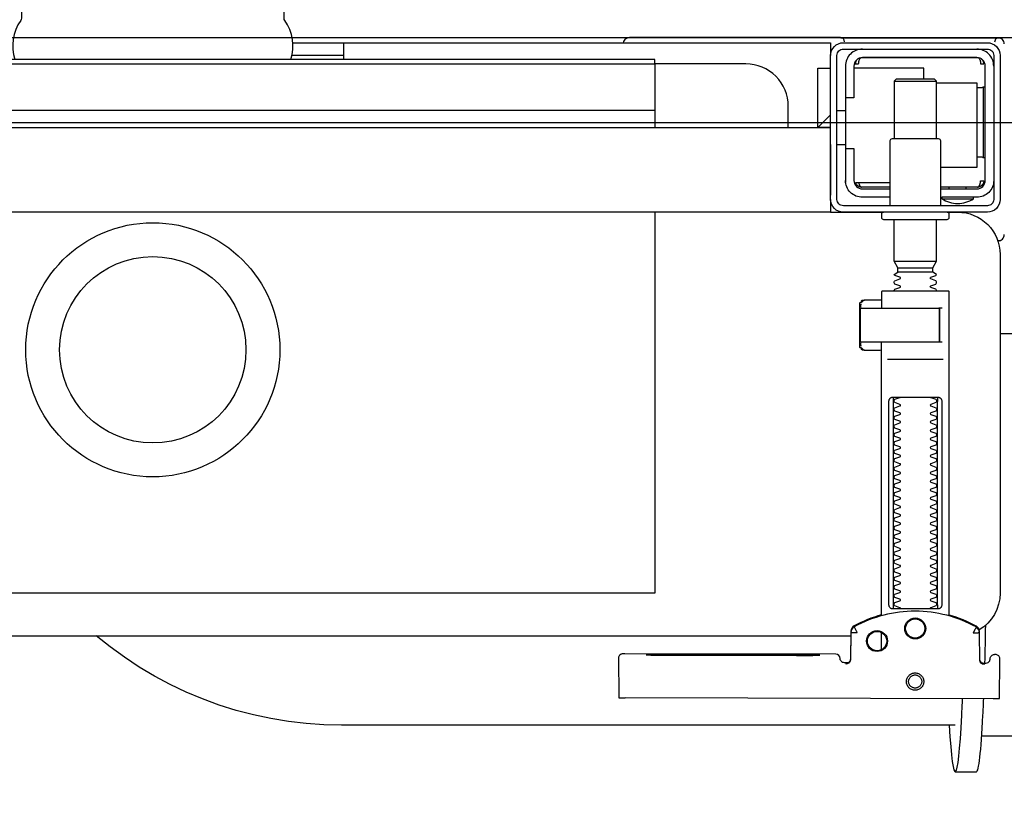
# Model space of a CAD drawing. Header units: millimetres. Extents: x 42924 to 92944, y -369470 to -179866.
# Tile 100 of 256: x 59373 to 59396, y -180940 to -180921. Entities that reach past the tile are written whole.
import ezdxf

# ---------------------------------------------------------------- set-up
doc = ezdxf.new("R2010")
doc.units = ezdxf.units.MM
doc.layers.get('0').update_dxf_attribs({"color": 8})
doc.layers.add('!! 2 ZABUDOWA GK-MDF', color=8, linetype='Continuous')
doc.layers.add('!!_@ wypos sanit nd', color=8, linetype='Continuous', plot=False)
doc.layers.add('E_SAP_ZASIĘG', color=150, linetype='Continuous', plot=False)

# ---------------------------------------------------------------- blocks, each defined once
blk = doc.blocks.new('A$Cff2eaf8b')
for points in [[(-0.18941, 0.09963), (-0.19441, 0.09963)], [(-0.19567, 0.09113), (-0.20939, 0.09113)], [(-0.18941, 0.08863), (-0.04454, 0.08863), (-0.04035, 0.08853), (-0.03617, 0.08824), (-0.032, 0.08775), (-0.02786, 0.08707), (-0.02376, 0.08619), (-0.0197, 0.08513), (-0.0157, 0.08388), (-0.01176, 0.08244), (-0.00789, 0.08082), (-0.0041, 0.07902), (-0.0004, 0.07705), (0.0032, 0.0749), (0.0067, 0.0726), (0.01009, 0.07012), (0.01337, 0.0675)], [(-0.19839, 0.08237), (-0.11148, 0.08219)], [(-0.19594, 0.07411), (-0.19609, 0.07411), (-0.19639, 0.07411), (-0.19593, 0.07402), (-0.19578, 0.07396), (-0.19564, 0.07387), (-0.19551, 0.07376), (-0.1954, 0.07363), (-0.19532, 0.07349), (-0.19526, 0.07333), (-0.19523, 0.07317)], [(-0.16479, 0.06647), (-0.16466, 0.07302), (-0.16465, 0.07318), (-0.16461, 0.07333), (-0.16454, 0.07348), (-0.16445, 0.07361), (-0.16435, 0.07373), (-0.16422, 0.07383), (-0.16409, 0.07391), (-0.16394, 0.07396), (-0.16349, 0.07404), (-0.1638, 0.07405), (-0.16395, 0.07405)], [(-0.12195, 0.07209), (-0.15195, 0.07215)], [(-0.15195, 0.07205), (-0.12195, 0.07199)], [(-0.172, 0.07079), (-0.172, 0.06674)], [(0.16493, 0.0675), (-0.16477, 0.0675)], [(-0.172, 0.06279), (-0.172, -0.00182)], [(-0.1852, 0.06018), (-0.1852, 0.01218)], [(-0.1748, 0.01218), (-0.1748, 0.06018)], [(-0.11847, -0.0325), (-0.11847, 0.0575), (0.11153, 0.0575), (0.11153, -0.0325)], [(-0.17342, 0.00218), (-0.18659, 0.00218)], [(-0.172, 0.00012), (-0.17167, 0.00018), (-0.1682, 0.00018), (-0.1681, 0.00018), (-0.16799, 0.00016), (-0.16789, 0.00007), (-0.16779, 0.00006), (-0.16762, 0.00005), (-0.16752, 0.00005), (-0.16741, 0.00003), (-0.1673, -0.00004), (-0.16725, -0.00018), (-0.16725, -0.00044), (-0.16711, -0.00046), (-0.16701, -0.0005), (-0.16693, -0.00056), (-0.16688, -0.0007), (-0.16688, -0.01094), (-0.16692, -0.01107), (-0.16701, -0.01115), (-0.16725, -0.0112), (-0.16725, -0.01147), (-0.16728, -0.01157), (-0.16735, -0.01164), (-0.16746, -0.01168), (-0.16762, -0.01169), (-0.16775, -0.0117), (-0.16789, -0.01172), (-0.16797, -0.01179), (-0.16807, -0.01182), (-0.1682, -0.01182), (-0.17167, -0.01182), (-0.172, -0.01177)], [(-0.16829, 0.00017), (-0.16772, 0.00003), (-0.16738, -0.00042)], [(-0.18633, -0.00182), (-0.17526, -0.00182), (-0.17367, -0.00182)], [(-0.16723, -0.00083), (-0.16714, -0.00136), (-0.16713, -0.00163)], [(-0.2, -0.00387), (-0.20939, -0.00387)], [(-0.18633, -0.00982), (-0.18551, -0.00982), (-0.18567, -0.00972), (-0.1857, -0.00962)], [(-0.16738, -0.01122), (-0.16772, -0.01167), (-0.16829, -0.01182)], [(-0.16713, -0.01002), (-0.16714, -0.01028), (-0.16723, -0.01081)], [(-0.1841, -0.0183), (-0.1759, -0.0183)], [(-0.1759, -0.01936), (-0.1841, -0.01936)], [(-0.175, -0.02092), (-0.185, -0.02092)], [(-0.20001, -0.0258), (-0.19988, -0.02576), (-0.19976, -0.02573), (-0.19963, -0.02571), (-0.19948, -0.02571)], [(-0.16, -0.0355), (-0.16, -0.0325), (0.16, -0.0325), (0.16, -0.0355)], [(-0.16, -0.0485), (-0.16, -0.0365)], [(-0.19478, -0.0384), (-0.186, -0.0384)], [(-0.192, -0.038), (-0.192, -0.0384)], [(-0.188, -0.038), (-0.188, -0.0384)], [(-0.16664, -0.0395), (-0.16666, -0.03934), (-0.16669, -0.03923), (-0.16672, -0.03912), (-0.16675, -0.03902), (-0.16679, -0.03892), (-0.16684, -0.03881), (-0.16689, -0.03872), (-0.16695, -0.03863), (-0.16702, -0.03855), (-0.1671, -0.03848), (-0.16718, -0.03843), (-0.16729, -0.0384), (-0.16718, -0.03841), (-0.16708, -0.03842), (-0.16696, -0.03845), (-0.16686, -0.03848), (-0.16677, -0.03851), (-0.16666, -0.03856), (-0.16657, -0.03861), (-0.16646, -0.03868), (-0.16636, -0.03876), (-0.16627, -0.03884), (-0.16618, -0.03894), (-0.1661, -0.03904), (-0.16603, -0.03915), (-0.16598, -0.03926), (-0.16593, -0.03938), (-0.16589, -0.0395), (-0.174, -0.0395)], [(-0.174, -0.0384), (-0.16722, -0.0384)], [(-0.185, -0.063), (-0.1945, -0.063), (-0.1945, -0.043), (-0.186, -0.043)], [(-0.19591, -0.04539), (-0.19602, -0.04539), (-0.19616, -0.04539), (-0.19632, -0.04539), (-0.1965, -0.04539)], [(-0.1615, -0.0485), (-0.1635, -0.0485)], [(-0.185, -0.0498), (-0.185, -0.06342), (-0.1845, -0.06392), (-0.1755, -0.06392), (-0.175, -0.06342), (-0.175, -0.0498)], [(0.16, -0.0555), (0.157, -0.0525), (0.16, -0.0525), (-0.16, -0.0525), (-0.157, -0.0525), (-0.16, -0.0555)], [(-0.157, -0.0525), (-0.157, -0.0665), (-0.16, -0.0665)], [(0.10602, -0.0525), (0.10602, -0.05658), (-0.11847, -0.05658)], [(-0.1615, -0.0565), (-0.1635, -0.0565)], [(-0.1965, -0.06201), (-0.19632, -0.06201), (-0.19616, -0.06201), (-0.19602, -0.06201), (-0.19591, -0.06201)], [(-0.175, -0.06342), (-0.185, -0.06342)], [(-0.182, -0.06392), (-0.182, -0.0665), (-0.1655, -0.0665)], [(-0.16636, -0.06865), (-0.16625, -0.06854), (-0.16619, -0.06847), (-0.16612, -0.06839), (-0.16606, -0.0683), (-0.16601, -0.0682), (-0.16596, -0.06811), (-0.16592, -0.06801), (-0.16589, -0.0679), (-0.16586, -0.0678), (-0.16584, -0.06769), (-0.16583, -0.06759), (-0.16583, -0.06749), (-0.16593, -0.0675), (-0.16607, -0.0675), (-0.1663, -0.0675), (-0.16641, -0.0675), (-0.16651, -0.0675), (-0.16661, -0.0675), (-0.16661, -0.0676), (-0.16662, -0.0677), (-0.16663, -0.0678), (-0.16664, -0.0679), (-0.16665, -0.068), (-0.16667, -0.06811), (-0.1667, -0.06821), (-0.16673, -0.06831), (-0.16676, -0.06841), (-0.1668, -0.06852), (-0.16685, -0.06862), (-0.1669, -0.06871), (-0.16697, -0.0688), (-0.16704, -0.06887), (-0.16712, -0.06893), (-0.16725, -0.069), (-0.19475, -0.069), (-0.19493, -0.0689), (-0.19501, -0.06882), (-0.19508, -0.06874), (-0.19513, -0.06865), (-0.19518, -0.06855), (-0.19522, -0.06846), (-0.19526, -0.06835), (-0.19529, -0.06825), (-0.19532, -0.06813), (-0.19534, -0.06803), (-0.19536, -0.06793), (-0.19537, -0.06783), (-0.19538, -0.06772), (-0.19539, -0.0676), (-0.19539, -0.0675), (-0.19617, -0.06751), (-0.19616, -0.06762), (-0.19615, -0.06772), (-0.19613, -0.06783), (-0.19611, -0.06793), (-0.19607, -0.06803), (-0.19603, -0.06813), (-0.19598, -0.06823), (-0.19593, -0.06832), (-0.19586, -0.06841), (-0.19579, -0.06849), (-0.19572, -0.06857), (-0.19563, -0.06865)], [(-0.03305, -0.0725), (-0.16, -0.0725), (-0.16, -0.0695)], [(-0.045, -0.0725), (-0.045, -0.0685)], [(-0.045, -0.0695), (-0.03283, -0.0695)]]:
    blk.add_lwpolyline(points)
for points in [[(-0.19989, 0.08236), (-0.19995, 0.07336, 0.009369), (-0.19994, 0.07293), (-0.19992, 0.07276), (-0.19986, 0.07259), (-0.19979, 0.07243), (-0.19968, 0.07229), (-0.19955, 0.07217), (-0.19941, 0.07208), (-0.19924, 0.07201), (-0.19908, 0.07197), (-0.19895, 0.07196), (-0.1988, 0.07196)], [(-0.16413, 0.07389), (-0.16324, 0.07389), (-0.16303, 0.07386), (-0.16283, 0.0738), (-0.16264, 0.07369), (-0.16249, 0.07354), (-0.16237, 0.07337), (-0.16228, 0.07317), (-0.16225, 0.07297, 0.002299), (-0.16224, 0.07285, 0.40455), (-0.16124, 0.07188), (-0.11145, 0.07178), (-0.11127, 0.07178), (-0.11111, 0.07178), (-0.111, 0.07178), (-0.11083, 0.07179), (-0.11065, 0.07183), (-0.11049, 0.0719), (-0.11033, 0.072), (-0.1102, 0.07212), (-0.11009, 0.07227), (-0.11001, 0.07243), (-0.10996, 0.07261), (-0.10995, 0.07279), (-0.10997, 0.08178), (-0.10998, 0.08217)], [(-0.19576, 0.07395), (-0.19665, 0.07395, 0.282591), (-0.19754, 0.0734), (-0.19758, 0.07331), (-0.19761, 0.0732), (-0.19763, 0.07311), (-0.19764, 0.07296, -0.415352), (-0.19865, 0.07196)], [(-0.19623, 0.07426), (-0.19588, 0.0742), (-0.19555, 0.07399), (-0.19533, 0.07367), (-0.19523, 0.07332), (-0.19513, 0.06676), (-0.19513, 0.0667, 0.265347), (-0.19435, 0.06544, 0.125711), (-0.17997, 0.06173, 0.125711), (-0.16558, 0.06538, 0.26954), (-0.1648, 0.06667), (-0.16467, 0.07322), (-0.16464, 0.07344), (-0.16456, 0.07365), (-0.16444, 0.07383), (-0.16428, 0.07399), (-0.1641, 0.0741), (-0.16389, 0.07417), (-0.16368, 0.0742)], [(-0.15993, -0.0325), (-0.17249, -0.0325, 0.405519), (-0.172, -0.032), (-0.172, -0.0313, 0.414214), (-0.1725, -0.0308), (-0.1875, -0.0308, 0.414214), (-0.188, -0.0313), (-0.188, -0.032, 0.405519), (-0.18751, -0.0325), (-0.19, -0.0325, -0.414214), (-0.2, -0.0225), (-0.2, 0.0575, -0.266001), (-0.19506, 0.06612)], [(-0.19513, 0.06651), (-0.19511, 0.06632), (-0.19509, 0.06622), (-0.19506, 0.06612), (-0.19503, 0.06602), (-0.19498, 0.06592), (-0.19493, 0.06582), (-0.19488, 0.06573), (-0.19482, 0.06564), (-0.19475, 0.06556), (-0.19468, 0.06548), (-0.1946, 0.06541), (-0.19452, 0.06535), (-0.19443, 0.06529), (-0.19434, 0.06524), (-0.19358, 0.06483), (-0.19281, 0.06445), (-0.19203, 0.0641), (-0.19125, 0.06376), (-0.19045, 0.06345), (-0.18964, 0.06316), (-0.18882, 0.06289), (-0.188, 0.06265), (-0.188, -0.01362, 0.414214), (-0.1878, -0.01382), (-0.17545, -0.01382), (-0.1722, -0.01382, 0.414214), (-0.172, -0.01362), (-0.172, -0.00982)], [(-0.172, 0.0626), (-0.17117, 0.06284), (-0.17034, 0.0631), (-0.16952, 0.06339), (-0.16872, 0.0637), (-0.16792, 0.06404), (-0.16713, 0.06439), (-0.16635, 0.06477), (-0.16558, 0.06518), (-0.16557, 0.06518, 0.269546), (-0.16479, 0.06647)], [(-0.18353, 0.01118, 0.182836), (-0.18364, 0.01127), (-0.18485, 0.01168, 0.050055), (-0.185, 0.01194), (-0.185, 0.01222, 0.050055), (-0.18485, 0.01248), (-0.18364, 0.01289, 0.719897), (-0.18364, 0.01327), (-0.18485, 0.01368, 0.050055), (-0.185, 0.01394), (-0.185, 0.01422, 0.050055), (-0.18485, 0.01448), (-0.18364, 0.01489, 0.719897), (-0.18364, 0.01527), (-0.18485, 0.01568, 0.050055), (-0.185, 0.01594), (-0.185, 0.01622, 0.050055), (-0.18485, 0.01648), (-0.18364, 0.01689, 0.719897), (-0.18364, 0.01727), (-0.18485, 0.01768, 0.050055), (-0.185, 0.01794), (-0.185, 0.01822, 0.050055), (-0.18485, 0.01848), (-0.18364, 0.01889, 0.719897), (-0.18364, 0.01927), (-0.18485, 0.01968, 0.050055), (-0.185, 0.01994), (-0.185, 0.02022, 0.050055), (-0.18485, 0.02048), (-0.18364, 0.02089, 0.719897), (-0.18364, 0.02127), (-0.18485, 0.02168, 0.050055), (-0.185, 0.02194), (-0.185, 0.02222, 0.050055), (-0.18485, 0.02248), (-0.18364, 0.02289, 0.719897), (-0.18364, 0.02327), (-0.18485, 0.02368, 0.050055), (-0.185, 0.02394), (-0.185, 0.02422, 0.050055), (-0.18485, 0.02448), (-0.18364, 0.02489, 0.719897), (-0.18364, 0.02527), (-0.18485, 0.02568, 0.050055), (-0.185, 0.02594), (-0.185, 0.02622, 0.050055), (-0.18485, 0.02648), (-0.18364, 0.02689, 0.719897), (-0.18364, 0.02727), (-0.18485, 0.02768, 0.050055), (-0.185, 0.02794), (-0.185, 0.02822, 0.050055), (-0.18485, 0.02848), (-0.18364, 0.02889, 0.719897), (-0.18364, 0.02927), (-0.18485, 0.02968, 0.050055), (-0.185, 0.02994), (-0.185, 0.03022, 0.050055), (-0.18485, 0.03048), (-0.18364, 0.03089, 0.719897), (-0.18364, 0.03127), (-0.18485, 0.03168, 0.050055), (-0.185, 0.03194), (-0.185, 0.03222, 0.050055), (-0.18485, 0.03248), (-0.18364, 0.03289, 0.719897), (-0.18364, 0.03327), (-0.18485, 0.03368, 0.050055), (-0.185, 0.03394), (-0.185, 0.03422, 0.050055), (-0.18485, 0.03448), (-0.18364, 0.03489, 0.719897), (-0.18364, 0.03527), (-0.18485, 0.03568, 0.050055), (-0.185, 0.03594), (-0.185, 0.03622, 0.050055), (-0.18485, 0.03648), (-0.18364, 0.03689, 0.719897), (-0.18364, 0.03727), (-0.18485, 0.03768, 0.050055), (-0.185, 0.03794), (-0.185, 0.03822, 0.050055), (-0.18485, 0.03848), (-0.18364, 0.03889, 0.719897), (-0.18364, 0.03927), (-0.18485, 0.03968, 0.050055), (-0.185, 0.03994), (-0.185, 0.04022, 0.050055), (-0.18485, 0.04048), (-0.18364, 0.04089, 0.719897), (-0.18364, 0.04127), (-0.18485, 0.04168, 0.050055), (-0.185, 0.04194), (-0.185, 0.04222, 0.050055), (-0.18485, 0.04248), (-0.18364, 0.04289, 0.719897), (-0.18364, 0.04327), (-0.18485, 0.04368, 0.050055), (-0.185, 0.04394), (-0.185, 0.04422, 0.050055), (-0.18485, 0.04448), (-0.18364, 0.04489, 0.719897), (-0.18364, 0.04527), (-0.18485, 0.04568, 0.050055), (-0.185, 0.04594), (-0.185, 0.04622, 0.050055), (-0.18485, 0.04648), (-0.18364, 0.04689, 0.719897), (-0.18364, 0.04727), (-0.18485, 0.04768, 0.050055), (-0.185, 0.04794), (-0.185, 0.04822, 0.050055), (-0.18485, 0.04848), (-0.18364, 0.04889, 0.719897), (-0.18364, 0.04927), (-0.18485, 0.04968, 0.050055), (-0.185, 0.04994), (-0.185, 0.05022, 0.050055), (-0.18485, 0.05048), (-0.18364, 0.05089, 0.719897), (-0.18364, 0.05127), (-0.18485, 0.05168, 0.050055), (-0.185, 0.05194), (-0.185, 0.05222, 0.050055), (-0.18485, 0.05248), (-0.18364, 0.05289, 0.719897), (-0.18364, 0.05327), (-0.18485, 0.05368, 0.050055), (-0.185, 0.05394), (-0.185, 0.05422, 0.050055), (-0.18485, 0.05448), (-0.18364, 0.05489, 0.719897), (-0.18364, 0.05527), (-0.18485, 0.05568, 0.050055), (-0.185, 0.05594), (-0.185, 0.05622, 0.050055), (-0.18485, 0.05648), (-0.18364, 0.05689, 0.719897), (-0.18364, 0.05727), (-0.18485, 0.05768, 0.050055), (-0.185, 0.05794), (-0.185, 0.05822, 0.050055), (-0.18485, 0.05848), (-0.18364, 0.05889, 0.719897), (-0.18364, 0.05927), (-0.18485, 0.05968, 0.050055), (-0.185, 0.05994), (-0.185, 0.06022, 0.050055), (-0.18485, 0.06048), (-0.18364, 0.06089, 0.474594), (-0.18353, 0.06118)], [(-0.17647, 0.06118, 0.474594), (-0.17636, 0.06089), (-0.17515, 0.06048, 0.050055), (-0.175, 0.06022), (-0.175, 0.05994, 0.050055), (-0.17515, 0.05968), (-0.17636, 0.05927, 0.719897), (-0.17636, 0.05889), (-0.17515, 0.05848, 0.050055), (-0.175, 0.05822), (-0.175, 0.05794, 0.050055), (-0.17515, 0.05768), (-0.17636, 0.05727, 0.719897), (-0.17636, 0.05689), (-0.17515, 0.05648, 0.050055), (-0.175, 0.05622), (-0.175, 0.05594, 0.050055), (-0.17515, 0.05568), (-0.17636, 0.05527, 0.719897), (-0.17636, 0.05489), (-0.17515, 0.05448, 0.050055), (-0.175, 0.05422), (-0.175, 0.05394, 0.050055), (-0.17515, 0.05368), (-0.17636, 0.05327, 0.719897), (-0.17636, 0.05289), (-0.17515, 0.05248, 0.050055), (-0.175, 0.05222), (-0.175, 0.05194, 0.050055), (-0.17515, 0.05168), (-0.17636, 0.05127, 0.719897), (-0.17636, 0.05089), (-0.17515, 0.05048, 0.050055), (-0.175, 0.05022), (-0.175, 0.04994, 0.050055), (-0.17515, 0.04968), (-0.17636, 0.04927, 0.719897), (-0.17636, 0.04889), (-0.17515, 0.04848, 0.050055), (-0.175, 0.04822), (-0.175, 0.04794, 0.050055), (-0.17515, 0.04768), (-0.17636, 0.04727, 0.719897), (-0.17636, 0.04689), (-0.17515, 0.04648, 0.050055), (-0.175, 0.04622), (-0.175, 0.04594, 0.050055), (-0.17515, 0.04568), (-0.17636, 0.04527, 0.719897), (-0.17636, 0.04489), (-0.17515, 0.04448, 0.050055), (-0.175, 0.04422), (-0.175, 0.04394, 0.050055), (-0.17515, 0.04368), (-0.17636, 0.04327, 0.719897), (-0.17636, 0.04289), (-0.17515, 0.04248, 0.050055), (-0.175, 0.04222), (-0.175, 0.04194, 0.050055), (-0.17515, 0.04168), (-0.17636, 0.04127, 0.719897), (-0.17636, 0.04089), (-0.17515, 0.04048, 0.050055), (-0.175, 0.04022), (-0.175, 0.03994, 0.050055), (-0.17515, 0.03968), (-0.17636, 0.03927, 0.719897), (-0.17636, 0.03889), (-0.17515, 0.03848, 0.050055), (-0.175, 0.03822), (-0.175, 0.03794, 0.050055), (-0.17515, 0.03768), (-0.17636, 0.03727, 0.719897), (-0.17636, 0.03689), (-0.17515, 0.03648, 0.050055), (-0.175, 0.03622), (-0.175, 0.03594, 0.050055), (-0.17515, 0.03568), (-0.17636, 0.03527, 0.719897), (-0.17636, 0.03489), (-0.17515, 0.03448, 0.050055), (-0.175, 0.03422), (-0.175, 0.03394, 0.050055), (-0.17515, 0.03368), (-0.17636, 0.03327, 0.719897), (-0.17636, 0.03289), (-0.17515, 0.03248, 0.050055), (-0.175, 0.03222), (-0.175, 0.03194, 0.050055), (-0.17515, 0.03168), (-0.17636, 0.03127, 0.719897), (-0.17636, 0.03089), (-0.17515, 0.03048, 0.050055), (-0.175, 0.03022), (-0.175, 0.02994, 0.050055), (-0.17515, 0.02968), (-0.17636, 0.02927, 0.719897), (-0.17636, 0.02889), (-0.17515, 0.02848, 0.050055), (-0.175, 0.02822), (-0.175, 0.02794, 0.050055), (-0.17515, 0.02768), (-0.17636, 0.02727, 0.719897), (-0.17636, 0.02689), (-0.17515, 0.02648, 0.050055), (-0.175, 0.02622), (-0.175, 0.02594, 0.050055), (-0.17515, 0.02568), (-0.17636, 0.02527, 0.719897), (-0.17636, 0.02489), (-0.17515, 0.02448, 0.050055), (-0.175, 0.02422), (-0.175, 0.02394, 0.050055), (-0.17515, 0.02368), (-0.17636, 0.02327, 0.719897), (-0.17636, 0.02289), (-0.17515, 0.02248, 0.050055), (-0.175, 0.02222), (-0.175, 0.02194, 0.050055), (-0.17515, 0.02168), (-0.17636, 0.02127, 0.719897), (-0.17636, 0.02089), (-0.17515, 0.02048, 0.050055), (-0.175, 0.02022), (-0.175, 0.01994, 0.050055), (-0.17515, 0.01968), (-0.17636, 0.01927, 0.719897), (-0.17636, 0.01889), (-0.17515, 0.01848, 0.050055), (-0.175, 0.01822), (-0.175, 0.01794, 0.050055), (-0.17515, 0.01768), (-0.17636, 0.01727, 0.719897), (-0.17636, 0.01689), (-0.17515, 0.01648, 0.050055), (-0.175, 0.01622), (-0.175, 0.01594, 0.050055), (-0.17515, 0.01568), (-0.17636, 0.01527, 0.719897), (-0.17636, 0.01489), (-0.17515, 0.01448, 0.050055), (-0.175, 0.01422), (-0.175, 0.01394, 0.050055), (-0.17515, 0.01368), (-0.17636, 0.01327, 0.719897), (-0.17636, 0.01289), (-0.17515, 0.01248, 0.050055), (-0.175, 0.01222), (-0.175, 0.01194, 0.050055), (-0.17515, 0.01168), (-0.17636, 0.01127, 0.182836), (-0.17647, 0.01118)], [(-0.1857, -0.00202), (-0.1857, -0.00962), (-0.1857, -0.00202), (-0.18567, -0.00192), (-0.18559, -0.00184), (-0.17696, -0.00182), (-0.16725, -0.00182, -0.414214), (-0.16705, -0.00202), (-0.16705, -0.00962, -0.414214), (-0.16725, -0.00982), (-0.18543, -0.00982), (-0.18553, -0.00978), (-0.1856, -0.00962)], [(-0.185, -0.01382), (-0.185, -0.01406, -0.050055), (-0.18485, -0.01432), (-0.18364, -0.01473, -0.719897), (-0.18364, -0.01511), (-0.18485, -0.01552, -0.050055), (-0.185, -0.01578), (-0.185, -0.01606, -0.050055), (-0.18485, -0.01632), (-0.18364, -0.01673, -0.719897), (-0.18364, -0.01711), (-0.18485, -0.01752, -0.050055), (-0.185, -0.01778), (-0.1841, -0.0183), (-0.1841, -0.01936), (-0.185, -0.02092), (-0.185, -0.0308)], [(-0.175, -0.01382), (-0.175, -0.01406, 0.050055), (-0.17515, -0.01432), (-0.17636, -0.01473, 0.719897), (-0.17636, -0.01511), (-0.17515, -0.01552, 0.050055), (-0.175, -0.01578), (-0.175, -0.01606, 0.050055), (-0.17515, -0.01632), (-0.17636, -0.01673, 0.719897), (-0.17636, -0.01711), (-0.17515, -0.01752, 0.050055), (-0.175, -0.01778), (-0.1759, -0.0183), (-0.1759, -0.01936), (-0.175, -0.02092), (-0.175, -0.0308)], [(-0.20011, -0.02584, 0.091301), (-0.20056, -0.02614, 0.198909), (-0.20099, -0.02721)], [(-0.19945, -0.02578, 0.170835), (-0.20011, -0.02584)], [(-0.18625, -0.03562, 0.119096), (-0.19, -0.03454, 0.119096), (-0.19375, -0.03562)], [(-0.186, -0.034), (-0.186, -0.0493, 0.414214), (-0.1855, -0.0498), (-0.1745, -0.0498, 0.414214), (-0.174, -0.0493), (-0.174, -0.034)], [(-0.1985, -0.04, -0.414214), (-0.1945, -0.036), (-0.18625, -0.036), (-0.18625, -0.03562), (-0.19375, -0.03562), (-0.19375, -0.036)], [(-0.174, -0.036), (-0.1675, -0.036, -0.414214), (-0.1635, -0.04), (-0.16353, -0.0395)], [(-0.186, -0.038), (-0.1945, -0.038, 0.414214), (-0.1965, -0.04), (-0.1965, -0.067, 0.414214), (-0.1945, -0.069), (-0.1675, -0.069, 0.414214), (-0.1655, -0.067), (-0.1655, -0.0595), (-0.1635, -0.0595), (-0.1635, -0.04)], [(-0.1635, -0.0475), (-0.1655, -0.0475), (-0.1655, -0.04, 0.414214), (-0.1675, -0.038), (-0.174, -0.038)], [(-0.1945, -0.06193), (-0.19515, -0.06194), (-0.19542, -0.06194), (-0.1956, -0.06194), (-0.19567, -0.06194, 0.116465), (-0.19589, -0.062), (-0.19601, -0.06205), (-0.19601, -0.04535), (-0.19589, -0.0454, 0.116465), (-0.19567, -0.04546), (-0.19542, -0.04546), (-0.19515, -0.04546), (-0.1945, -0.04547)], [(-0.15, -0.0525), (-0.15, -0.0575, 0.414214), (-0.14, -0.0675), (-0.11847, -0.0675), (-0.11847, -0.0525)], [(-0.1675, -0.071, 0.414214), (-0.1635, -0.067), (-0.1635, -0.0595)], [(-0.1985, -0.067, 0.414214), (-0.1945, -0.071)], [(-0.04, -0.0685), (-0.03255, -0.0685, 0.236962), (-0.03118, -0.07775, -0.154353), (-0.031, -0.07832), (-0.031, -0.08218), (0.031, -0.08218), (0.031, -0.07832, -0.154353), (0.03118, -0.07775, 0.236962), (0.03255, -0.0685), (0.04, -0.0685)], [(-0.20099, -0.0722, 0.198909), (-0.20056, -0.07326, 0.091301), (-0.20011, -0.07356)], [(-0.16237, -0.07369), (-0.1625, -0.07369), (-0.16269, -0.07369), (-0.16294, -0.07369), (-0.16323, -0.07369), (-0.16357, -0.07369), (-0.16393, -0.07369), (-0.16428, -0.07369), (-0.19771, -0.07369), (-0.19841, -0.07369), (-0.19903, -0.07369), (-0.19948, -0.07369), (-0.19961, -0.07369), (-0.19973, -0.07367), (-0.19984, -0.07365), (-0.20003, -0.07359, 0.517033), (-0.1987, -0.07266)], [(-0.1633, -0.0727, 0.412536), (-0.1623, -0.0737), (-0.11251, -0.0737), (-0.11222, -0.07367), (-0.11194, -0.07358), (-0.11168, -0.07345), (-0.11145, -0.07326), (-0.11126, -0.07304), (-0.11112, -0.07278), (-0.11104, -0.0725)]]:
    blk.add_lwpolyline(points, format="xyb")
for points in [[(-0.17994, 0.08038), (-0.17974, 0.08037), (-0.17954, 0.08034), (-0.17935, 0.08029), (-0.17916, 0.08022), (-0.17897, 0.08013), (-0.1788, 0.08003), (-0.17864, 0.07991), (-0.17849, 0.07978), (-0.17836, 0.07963), (-0.17824, 0.07947), (-0.17814, 0.07929), (-0.17805, 0.07911), (-0.17798, 0.07892), (-0.17793, 0.07873), (-0.17791, 0.07853), (-0.1779, 0.07833), (-0.17791, 0.07813), (-0.17794, 0.07793), (-0.17799, 0.07773), (-0.17805, 0.07754), (-0.17814, 0.07736), (-0.17824, 0.07719), (-0.17836, 0.07703), (-0.1785, 0.07688), (-0.17865, 0.07675), (-0.17881, 0.07663), (-0.17898, 0.07652), (-0.17916, 0.07644), (-0.17935, 0.07637), (-0.17955, 0.07632), (-0.17975, 0.07629), (-0.17995, 0.07628), (-0.18015, 0.07629), (-0.18035, 0.07632), (-0.18054, 0.07637), (-0.18073, 0.07644), (-0.18091, 0.07653), (-0.18109, 0.07663), (-0.18125, 0.07675), (-0.18139, 0.07689), (-0.18153, 0.07704), (-0.18165, 0.0772), (-0.18175, 0.07737), (-0.18184, 0.07755), (-0.1819, 0.07774), (-0.18195, 0.07794), (-0.18198, 0.07813), (-0.18199, 0.07834), (-0.18198, 0.07854), (-0.18195, 0.07873), (-0.1819, 0.07893), (-0.18183, 0.07912), (-0.18175, 0.0793), (-0.18164, 0.07947), (-0.18152, 0.07963), (-0.18139, 0.07978), (-0.18124, 0.07992), (-0.18108, 0.08004), (-0.18091, 0.08014), (-0.18072, 0.08022), (-0.18053, 0.08029), (-0.18034, 0.08034), (-0.18014, 0.08037)], [(-0.17994, 0.07987), (-0.17979, 0.07987), (-0.17964, 0.07984), (-0.17949, 0.07981), (-0.17935, 0.07976), (-0.17921, 0.07969), (-0.17908, 0.07961), (-0.17896, 0.07952), (-0.17885, 0.07942), (-0.17874, 0.07931), (-0.17865, 0.07918), (-0.17858, 0.07905), (-0.17851, 0.07892), (-0.17846, 0.07877), (-0.17842, 0.07862), (-0.1784, 0.07847), (-0.17839, 0.07832), (-0.1784, 0.07817), (-0.17842, 0.07802), (-0.17846, 0.07787), (-0.17851, 0.07773), (-0.17858, 0.07759), (-0.17866, 0.07746), (-0.17875, 0.07734), (-0.17885, 0.07723), (-0.17896, 0.07712), (-0.17909, 0.07703), (-0.17922, 0.07696), (-0.17935, 0.07689), (-0.1795, 0.07684), (-0.17964, 0.0768), (-0.1798, 0.07678), (-0.17995, 0.07677), (-0.1801, 0.07678), (-0.18025, 0.07681), (-0.1804, 0.07684), (-0.18054, 0.07689), (-0.18068, 0.07696), (-0.18081, 0.07704), (-0.18093, 0.07713), (-0.18104, 0.07723), (-0.18114, 0.07734), (-0.18123, 0.07747), (-0.18131, 0.0776), (-0.18138, 0.07773), (-0.18143, 0.07788), (-0.18146, 0.07803), (-0.18149, 0.07818), (-0.18149, 0.07833), (-0.18149, 0.07848), (-0.18146, 0.07863), (-0.18143, 0.07878), (-0.18137, 0.07892), (-0.18131, 0.07906), (-0.18123, 0.07919), (-0.18114, 0.07931), (-0.18104, 0.07942), (-0.18092, 0.07952), (-0.1808, 0.07962), (-0.18067, 0.07969), (-0.18053, 0.07976), (-0.18039, 0.07981), (-0.18024, 0.07985), (-0.18009, 0.07987)], [(-0.17471, 0.06118), (-0.17462, 0.06118), (-0.17454, 0.06117), (-0.17445, 0.06115), (-0.17437, 0.06113), (-0.17428, 0.06109), (-0.1742, 0.06105), (-0.17413, 0.061), (-0.17406, 0.06095), (-0.174, 0.06088), (-0.17394, 0.06081), (-0.17389, 0.06072), (-0.17384, 0.06062), (-0.17381, 0.06052), (-0.17378, 0.06041), (-0.17376, 0.06029), (-0.17376, 0.06018), (-0.17376, 0.01218), (-0.17376, 0.01206), (-0.17378, 0.01195), (-0.17381, 0.01184), (-0.17384, 0.01173), (-0.17389, 0.01164), (-0.17394, 0.01155), (-0.174, 0.01148), (-0.17406, 0.01141), (-0.17413, 0.01135), (-0.1742, 0.01131), (-0.17428, 0.01126), (-0.17437, 0.01123), (-0.17445, 0.01121), (-0.17454, 0.01119), (-0.17462, 0.01118), (-0.17471, 0.01118), (-0.18529, 0.01118), (-0.18538, 0.01118), (-0.18547, 0.01119), (-0.18555, 0.01121), (-0.18564, 0.01123), (-0.18572, 0.01126), (-0.1858, 0.01131), (-0.18587, 0.01135), (-0.18594, 0.01141), (-0.18601, 0.01148), (-0.18606, 0.01155), (-0.18612, 0.01164), (-0.18616, 0.01173), (-0.1862, 0.01184), (-0.18623, 0.01195), (-0.18624, 0.01206), (-0.18625, 0.01218), (-0.18625, 0.06018), (-0.18624, 0.06029), (-0.18623, 0.06041), (-0.1862, 0.06052), (-0.18616, 0.06062), (-0.18612, 0.06072), (-0.18606, 0.06081), (-0.18601, 0.06088), (-0.18594, 0.06095), (-0.18587, 0.061), (-0.1858, 0.06105), (-0.18572, 0.06109), (-0.18564, 0.06113), (-0.18555, 0.06115), (-0.18547, 0.06117), (-0.18538, 0.06118), (-0.18529, 0.06118)], [(-0.19467, -0.0384), (-0.19467, -0.0384), (-0.19467, -0.0384), (-0.19466, -0.0384), (-0.19466, -0.0384), (-0.19466, -0.0384), (-0.19466, -0.0384), (-0.19466, -0.0384), (-0.19466, -0.0384), (-0.19466, -0.0384), (-0.19466, -0.0384), (-0.19466, -0.0384), (-0.19466, -0.0384), (-0.19466, -0.0384), (-0.19466, -0.0384), (-0.19467, -0.0384), (-0.19467, -0.0384), (-0.19467, -0.0384), (-0.19467, -0.0384), (-0.19467, -0.0384), (-0.19468, -0.0384), (-0.19468, -0.0384), (-0.19468, -0.0384), (-0.19469, -0.0384), (-0.1947, -0.0384), (-0.19471, -0.0384), (-0.19471, -0.0384), (-0.19471, -0.0384), (-0.19471, -0.0384), (-0.19472, -0.0384), (-0.19472, -0.0384), (-0.19472, -0.0384), (-0.19472, -0.03841), (-0.19473, -0.03841), (-0.19473, -0.03841), (-0.19473, -0.03841), (-0.19473, -0.03841), (-0.19473, -0.03841), (-0.19474, -0.03841), (-0.19474, -0.03841), (-0.19474, -0.03841), (-0.19474, -0.03841), (-0.19474, -0.03841), (-0.19474, -0.03841), (-0.19475, -0.03841), (-0.19475, -0.03841), (-0.19475, -0.03841), (-0.19475, -0.03841), (-0.19476, -0.03841), (-0.19476, -0.03841), (-0.19476, -0.03841), (-0.19476, -0.03841), (-0.19477, -0.03842), (-0.19477, -0.03842), (-0.19477, -0.03842), (-0.19478, -0.03842), (-0.19479, -0.03842), (-0.19479, -0.03842), (-0.1948, -0.03843), (-0.19481, -0.03843), (-0.19481, -0.03843), (-0.19482, -0.03844), (-0.19483, -0.03844), (-0.19484, -0.03844), (-0.19484, -0.03845), (-0.19485, -0.03845), (-0.19486, -0.03845), (-0.19486, -0.03846), (-0.19487, -0.03846), (-0.19488, -0.03847), (-0.19489, -0.03847), (-0.19489, -0.03848), (-0.1949, -0.03848), (-0.19491, -0.03849), (-0.19491, -0.03849), (-0.19492, -0.0385), (-0.19493, -0.0385), (-0.19493, -0.03851), (-0.19494, -0.03851), (-0.19495, -0.03852), (-0.19495, -0.03852), (-0.19496, -0.03853), (-0.19497, -0.03854), (-0.19497, -0.03854), (-0.19498, -0.03855), (-0.19499, -0.03856), (-0.19499, -0.03856), (-0.195, -0.03857), (-0.19501, -0.03858), (-0.19501, -0.03859), (-0.19502, -0.03859), (-0.19503, -0.0386), (-0.19503, -0.03861), (-0.19504, -0.03862), (-0.19505, -0.03862), (-0.19505, -0.03863), (-0.19506, -0.03864), (-0.19507, -0.03865), (-0.19507, -0.03866), (-0.19508, -0.03867), (-0.19508, -0.03868), (-0.19509, -0.03869), (-0.1951, -0.03869), (-0.1951, -0.0387), (-0.19511, -0.03871), (-0.19511, -0.03872), (-0.19512, -0.03873), (-0.19512, -0.03874), (-0.19513, -0.03875), (-0.19514, -0.03876), (-0.19514, -0.03877), (-0.19515, -0.03878), (-0.19515, -0.03879), (-0.19516, -0.0388), (-0.19516, -0.03881), (-0.19517, -0.03882), (-0.19517, -0.03884), (-0.19518, -0.03885), (-0.19518, -0.03886), (-0.19519, -0.03887), (-0.1952, -0.03888), (-0.1952, -0.03889), (-0.19521, -0.0389), (-0.19521, -0.03891), (-0.19521, -0.03893), (-0.19522, -0.03894), (-0.19522, -0.03895), (-0.19523, -0.03896), (-0.19523, -0.03897), (-0.19524, -0.03899), (-0.19524, -0.039), (-0.19525, -0.03901), (-0.19525, -0.03902), (-0.19526, -0.03905), (-0.19527, -0.03907), (-0.19528, -0.0391), (-0.19528, -0.03912), (-0.19529, -0.03915), (-0.1953, -0.03918), (-0.19531, -0.0392), (-0.19531, -0.03923), (-0.19532, -0.03926), (-0.19532, -0.03928), (-0.19533, -0.03931), (-0.19533, -0.03933), (-0.19534, -0.03936), (-0.19534, -0.03939), (-0.19535, -0.03941), (-0.19535, -0.03944), (-0.19536, -0.03947), (-0.19536, -0.03949), (-0.19536, -0.03952), (-0.19537, -0.03955), (-0.19537, -0.03957), (-0.19537, -0.0396), (-0.19537, -0.03961), (-0.19537, -0.03962), (-0.19538, -0.03963), (-0.19538, -0.03963), (-0.19538, -0.03964), (-0.19538, -0.03965), (-0.19538, -0.03965), (-0.19538, -0.03966), (-0.19538, -0.03966), (-0.19538, -0.03967), (-0.19538, -0.03967), (-0.19538, -0.03968), (-0.19538, -0.03969), (-0.19538, -0.03969), (-0.19538, -0.0397), (-0.19538, -0.0397), (-0.19538, -0.0397), (-0.19538, -0.03971), (-0.19538, -0.03971), (-0.19538, -0.03972), (-0.19538, -0.03972), (-0.19538, -0.03972), (-0.19538, -0.03973), (-0.19538, -0.03973), (-0.19538, -0.03973), (-0.19538, -0.03974), (-0.19538, -0.03974), (-0.19538, -0.03974), (-0.19538, -0.03974), (-0.19538, -0.03975), (-0.19538, -0.03975), (-0.19538, -0.03975), (-0.19538, -0.03976), (-0.19538, -0.03976), (-0.19538, -0.03977), (-0.19538, -0.03977), (-0.19539, -0.03978), (-0.19539, -0.03978), (-0.19539, -0.03979), (-0.19539, -0.03979), (-0.19539, -0.03979), (-0.19539, -0.0398), (-0.19539, -0.0398), (-0.19539, -0.03981), (-0.19539, -0.03981), (-0.19539, -0.03982), (-0.19538, -0.03982), (-0.19538, -0.03983), (-0.19538, -0.03983), (-0.19538, -0.03984), (-0.19538, -0.03984), (-0.19538, -0.03984), (-0.19538, -0.03985), (-0.19538, -0.03986), (-0.19538, -0.03986), (-0.19538, -0.03987), (-0.19538, -0.03987), (-0.19538, -0.03987), (-0.19538, -0.03988), (-0.19538, -0.03988), (-0.19538, -0.03989), (-0.19538, -0.03989), (-0.19538, -0.03989), (-0.19538, -0.03989), (-0.19538, -0.0399), (-0.19538, -0.0399), (-0.19539, -0.0399), (-0.19539, -0.0399), (-0.19539, -0.0399), (-0.19539, -0.0399), (-0.19539, -0.0399), (-0.19539, -0.03991), (-0.1954, -0.03991), (-0.1954, -0.03991), (-0.1954, -0.03991), (-0.1954, -0.03991), (-0.1954, -0.03991), (-0.19541, -0.03991), (-0.19541, -0.03991), (-0.19542, -0.03991), (-0.19542, -0.03991), (-0.19543, -0.0399), (-0.19544, -0.0399), (-0.19545, -0.0399), (-0.19545, -0.0399), (-0.19546, -0.0399), (-0.19546, -0.0399), (-0.19547, -0.0399), (-0.19547, -0.0399), (-0.19548, -0.0399), (-0.19549, -0.0399), (-0.1955, -0.0399), (-0.1955, -0.0399), (-0.19551, -0.0399), (-0.19552, -0.0399), (-0.19553, -0.0399), (-0.19554, -0.0399), (-0.19555, -0.0399), (-0.19556, -0.0399), (-0.19557, -0.0399), (-0.19558, -0.0399), (-0.19559, -0.0399), (-0.19561, -0.0399), (-0.19564, -0.0399), (-0.19566, -0.0399), (-0.19568, -0.0399), (-0.1957, -0.0399), (-0.19574, -0.0399), (-0.19576, -0.0399), (-0.19578, -0.0399), (-0.19595, -0.0399), (-0.19596, -0.0399), (-0.19598, -0.0399), (-0.19599, -0.0399), (-0.19601, -0.0399), (-0.19602, -0.0399), (-0.19603, -0.0399), (-0.19604, -0.0399), (-0.19605, -0.0399), (-0.19606, -0.0399), (-0.19607, -0.0399), (-0.19608, -0.0399), (-0.19609, -0.0399), (-0.1961, -0.0399), (-0.19611, -0.0399), (-0.19612, -0.0399), (-0.19613, -0.03989), (-0.19614, -0.03989), (-0.19614, -0.03989), (-0.19615, -0.03989), (-0.19615, -0.03989), (-0.19615, -0.03989), (-0.19615, -0.03989), (-0.19616, -0.03989), (-0.19616, -0.03989), (-0.19616, -0.03989), (-0.19616, -0.0399), (-0.19616, -0.0399), (-0.19616, -0.0399), (-0.19616, -0.0399), (-0.19616, -0.0399), (-0.19617, -0.0399), (-0.19617, -0.03991), (-0.19617, -0.03991), (-0.19617, -0.03991), (-0.19617, -0.03991), (-0.19617, -0.03991), (-0.19617, -0.03991), (-0.19617, -0.03991), (-0.19617, -0.03991), (-0.19617, -0.03991), (-0.19617, -0.03991), (-0.19617, -0.0399), (-0.19617, -0.0399), (-0.19617, -0.0399), (-0.19617, -0.03989), (-0.19617, -0.03989), (-0.19617, -0.03989), (-0.19617, -0.03988), (-0.19617, -0.03987), (-0.19617, -0.03986), (-0.19617, -0.03985), (-0.19617, -0.03984), (-0.19617, -0.03984), (-0.19617, -0.03984), (-0.19617, -0.03983), (-0.19617, -0.03983), (-0.19617, -0.03982), (-0.19617, -0.03982), (-0.19617, -0.03981), (-0.19616, -0.0398), (-0.19616, -0.03979), (-0.19616, -0.03979), (-0.19616, -0.03978), (-0.19616, -0.03978), (-0.19616, -0.03977), (-0.19616, -0.03977), (-0.19616, -0.03977), (-0.19616, -0.03976), (-0.19616, -0.03976), (-0.19616, -0.03975), (-0.19616, -0.03975), (-0.19616, -0.03974), (-0.19616, -0.03974), (-0.19616, -0.03973), (-0.19616, -0.03973), (-0.19616, -0.03972), (-0.19616, -0.03972), (-0.19616, -0.03972), (-0.19616, -0.03972), (-0.19616, -0.03971), (-0.19616, -0.03971), (-0.19616, -0.0397), (-0.19615, -0.0397), (-0.19615, -0.0397), (-0.19615, -0.03969), (-0.19615, -0.03969), (-0.19615, -0.03968), (-0.19615, -0.03967), (-0.19615, -0.03967), (-0.19615, -0.03966), (-0.19615, -0.03966), (-0.19615, -0.03965), (-0.19615, -0.03964), (-0.19614, -0.03964), (-0.19614, -0.03963), (-0.19614, -0.03962), (-0.19614, -0.03962), (-0.19614, -0.03961), (-0.19614, -0.0396), (-0.19614, -0.03959), (-0.19613, -0.03958), (-0.19613, -0.03958), (-0.19613, -0.03957), (-0.19613, -0.03955), (-0.19612, -0.03954), (-0.19612, -0.03952), (-0.19611, -0.0395), (-0.19611, -0.03949), (-0.1961, -0.03947), (-0.1961, -0.03945), (-0.19609, -0.03944), (-0.19609, -0.03942), (-0.19608, -0.03941), (-0.19608, -0.03939), (-0.19607, -0.03937), (-0.19607, -0.03936), (-0.19606, -0.03934), (-0.19605, -0.03933), (-0.19605, -0.03931), (-0.19604, -0.0393), (-0.19603, -0.03928), (-0.19603, -0.03927), (-0.19602, -0.03925), (-0.19601, -0.03923), (-0.196, -0.03922), (-0.196, -0.0392), (-0.19599, -0.03919), (-0.19598, -0.03918), (-0.19597, -0.03916), (-0.19596, -0.03915), (-0.19596, -0.03913), (-0.19595, -0.03912), (-0.19594, -0.0391), (-0.19593, -0.03909), (-0.19592, -0.03907), (-0.19591, -0.03906), (-0.1959, -0.03905), (-0.19589, -0.03903), (-0.19588, -0.03902), (-0.19587, -0.03901), (-0.19586, -0.03899), (-0.19585, -0.03898), (-0.19584, -0.03897), (-0.19583, -0.03895), (-0.19582, -0.03894), (-0.19581, -0.03893), (-0.1958, -0.03891), (-0.19579, -0.0389), (-0.19577, -0.03889), (-0.19576, -0.03888), (-0.19575, -0.03886), (-0.19574, -0.03885), (-0.19573, -0.03884), (-0.19572, -0.03883), (-0.1957, -0.03882), (-0.19569, -0.0388), (-0.19568, -0.03879), (-0.19567, -0.03878), (-0.19565, -0.03877), (-0.19564, -0.03876), (-0.19563, -0.03875), (-0.19562, -0.03874), (-0.1956, -0.03873), (-0.19559, -0.03872), (-0.19558, -0.03871), (-0.19556, -0.0387), (-0.19555, -0.03869), (-0.19554, -0.03868), (-0.19552, -0.03867), (-0.19551, -0.03866), (-0.19549, -0.03865), (-0.19548, -0.03864), (-0.19547, -0.03863), (-0.19545, -0.03862), (-0.19544, -0.03861), (-0.19542, -0.0386), (-0.19541, -0.0386), (-0.19539, -0.03859), (-0.19538, -0.03858), (-0.19536, -0.03857), (-0.19535, -0.03856), (-0.19533, -0.03856), (-0.19532, -0.03855), (-0.1953, -0.03854), (-0.19529, -0.03853), (-0.19527, -0.03853), (-0.19526, -0.03852), (-0.19524, -0.03851), (-0.19522, -0.03851), (-0.19521, -0.0385), (-0.19519, -0.0385), (-0.19518, -0.03849), (-0.19516, -0.03848), (-0.19515, -0.03848), (-0.19513, -0.03847), (-0.19511, -0.03847), (-0.1951, -0.03846), (-0.19508, -0.03846), (-0.19506, -0.03845), (-0.19505, -0.03845), (-0.19503, -0.03845), (-0.19502, -0.03844), (-0.195, -0.03844), (-0.19498, -0.03843), (-0.19497, -0.03843), (-0.19495, -0.03843), (-0.19493, -0.03842), (-0.19492, -0.03842), (-0.19491, -0.03842), (-0.1949, -0.03842), (-0.19489, -0.03842), (-0.19488, -0.03842), (-0.19487, -0.03841), (-0.19486, -0.03841), (-0.19485, -0.03841), (-0.19484, -0.03841), (-0.19483, -0.03841), (-0.19481, -0.03841), (-0.1948, -0.03841), (-0.19479, -0.03841), (-0.19479, -0.03841), (-0.19478, -0.03841), (-0.19478, -0.0384), (-0.19477, -0.0384), (-0.19477, -0.0384), (-0.19476, -0.0384), (-0.19475, -0.0384), (-0.19474, -0.0384), (-0.19474, -0.0384), (-0.19473, -0.0384), (-0.19473, -0.0384), (-0.19471, -0.0384), (-0.19471, -0.0384), (-0.1947, -0.0384), (-0.1947, -0.0384), (-0.19469, -0.0384), (-0.19469, -0.0384), (-0.19469, -0.0384), (-0.19469, -0.0384), (-0.19468, -0.0384), (-0.19468, -0.0384), (-0.19468, -0.0384), (-0.19468, -0.0384), (-0.19467, -0.0384), (-0.19467, -0.0384), (-0.19467, -0.0384)], [(-0.11847, -0.0685), (0.11153, -0.0685), (0.11153, -0.0675), (-0.11847, -0.0675)]]:
    blk.add_lwpolyline(points, close=True)
for points in [[(-0.19436, 0.06548), (-0.19435, 0.06548), (-0.19435, 0.06548), (-0.19435, 0.06548), (-0.19435, 0.06548), (-0.19435, 0.06548), (-0.19435, 0.06548), (-0.19435, 0.06548), (-0.19435, 0.06548), (-0.19435, 0.06548), (-0.19435, 0.06548), (-0.19435, 0.06548), (-0.19435, 0.06548), (-0.19435, 0.06548), (-0.19435, 0.06548), (-0.19435, 0.06548), (-0.19435, 0.06548), (-0.19435, 0.06548), (-0.19435, 0.06548), (-0.19435, 0.06549), (-0.19435, 0.06549), (-0.19435, 0.06549), (-0.19435, 0.06549), (-0.19435, 0.06549), (-0.19435, 0.06549), (-0.19435, 0.0655), (-0.19435, 0.0655), (-0.19434, 0.0655), (-0.19434, 0.06551), (-0.19434, 0.06551), (-0.19434, 0.06552), (-0.19433, 0.06552), (-0.19433, 0.06553), (-0.19433, 0.06553), (-0.19433, 0.06554), (-0.19432, 0.06554), (-0.19432, 0.06555), (-0.19432, 0.06555), (-0.19432, 0.06556), (-0.19431, 0.06556), (-0.19431, 0.06557), (-0.19431, 0.06558), (-0.1943, 0.06558), (-0.1943, 0.06559), (-0.19429, 0.0656), (-0.19429, 0.06561), (-0.19429, 0.06561), (-0.19428, 0.06562), (-0.19428, 0.06563), (-0.19427, 0.06564), (-0.19427, 0.06565), (-0.19426, 0.06566), (-0.19426, 0.06566), (-0.19425, 0.06567), (-0.19425, 0.06568), (-0.19424, 0.06569), (-0.19424, 0.0657), (-0.19423, 0.06571), (-0.19423, 0.06572), (-0.19422, 0.06573), (-0.19422, 0.06574), (-0.19421, 0.06575), (-0.1942, 0.06576), (-0.1942, 0.06578), (-0.19419, 0.06579), (-0.19419, 0.0658), (-0.19418, 0.06581), (-0.19417, 0.06582), (-0.19417, 0.06583), (-0.19416, 0.06585), (-0.19415, 0.06586), (-0.19414, 0.06588), (-0.19413, 0.06591), (-0.19411, 0.06594), (-0.1941, 0.06596), (-0.19408, 0.06599), (-0.19407, 0.06602), (-0.19405, 0.06605), (-0.19395, 0.06623), (-0.19393, 0.06626), (-0.1939, 0.06633), (-0.19388, 0.06636), (-0.19386, 0.0664), (-0.19384, 0.06643), (-0.19382, 0.06646), (-0.1938, 0.0665), (-0.19378, 0.06653), (-0.19377, 0.06657), (-0.19376, 0.06659), (-0.19375, 0.0666), (-0.19375, 0.0666), (-0.19374, 0.06662), (-0.19373, 0.06663), (-0.19372, 0.06664), (-0.19372, 0.06665), (-0.19371, 0.06666), (-0.19371, 0.06667), (-0.19371, 0.06667), (-0.1937, 0.06668), (-0.1937, 0.06668), (-0.1937, 0.06668), (-0.1937, 0.06669), (-0.1937, 0.06669), (-0.1937, 0.0667), (-0.19369, 0.06671), (-0.19369, 0.06671), (-0.19369, 0.06672), (-0.19368, 0.06672), (-0.19368, 0.06672), (-0.19368, 0.06673), (-0.19367, 0.06673), (-0.19367, 0.06674), (-0.19367, 0.06674), (-0.19366, 0.06674), (-0.19365, 0.06675), (-0.19365, 0.06675), (-0.19364, 0.06676), (-0.19364, 0.06676), (-0.19364, 0.06676), (-0.19364, 0.06677), (-0.19363, 0.06677), (-0.19363, 0.06678), (-0.19363, 0.06678), (-0.19363, 0.06678), (-0.19363, 0.06679), (-0.19363, 0.06679), (-0.19363, 0.0668), (-0.19363, 0.0668), (-0.19363, 0.06681), (-0.19364, 0.06681), (-0.19364, 0.06681), (-0.19364, 0.06682), (-0.19364, 0.06682), (-0.19364, 0.06682), (-0.19365, 0.06682), (-0.19365, 0.06682), (-0.19365, 0.06682), (-0.19365, 0.06682), (-0.19365, 0.06682), (-0.19366, 0.06682), (-0.19366, 0.06682), (-0.19366, 0.06682), (-0.19366, 0.06682), (-0.19366, 0.06682), (-0.19367, 0.06682), (-0.19367, 0.06682), (-0.19367, 0.06682), (-0.19367, 0.06682), (-0.19367, 0.06682), (-0.19368, 0.06682), (-0.19368, 0.06682), (-0.19369, 0.06682), (-0.19369, 0.06682), (-0.19369, 0.06681), (-0.1937, 0.06681), (-0.1937, 0.06681), (-0.19371, 0.06681), (-0.19371, 0.06681), (-0.19371, 0.06681), (-0.19371, 0.06681), (-0.19372, 0.0668), (-0.19372, 0.0668), (-0.19373, 0.0668), (-0.19373, 0.0668), (-0.19374, 0.0668), (-0.19374, 0.0668), (-0.19374, 0.0668), (-0.19375, 0.0668), (-0.19375, 0.06681), (-0.19376, 0.06681), (-0.19376, 0.06681), (-0.19377, 0.06681), (-0.19377, 0.06681), (-0.19377, 0.06681), (-0.19377, 0.06681), (-0.19378, 0.06681), (-0.19378, 0.06681), (-0.19378, 0.06681), (-0.19378, 0.06681), (-0.19379, 0.06681), (-0.19379, 0.06681), (-0.19379, 0.06681), (-0.19379, 0.06681), (-0.1938, 0.06681), (-0.1938, 0.06681), (-0.19381, 0.06681), (-0.19381, 0.06681), (-0.19382, 0.06681), (-0.19383, 0.06681), (-0.19383, 0.06681), (-0.19384, 0.06681), (-0.19385, 0.06681), (-0.19385, 0.06681), (-0.19386, 0.06681), (-0.19387, 0.06681), (-0.19388, 0.06681), (-0.19389, 0.06681), (-0.19389, 0.0668), (-0.1939, 0.0668), (-0.19391, 0.0668), (-0.19392, 0.0668), (-0.19397, 0.0668), (-0.19398, 0.0668), (-0.19399, 0.0668), (-0.194, 0.0668), (-0.19401, 0.0668), (-0.19402, 0.0668), (-0.19403, 0.0668), (-0.19405, 0.0668), (-0.19406, 0.0668), (-0.19407, 0.0668), (-0.19408, 0.0668), (-0.19409, 0.0668), (-0.1941, 0.0668), (-0.19412, 0.0668), (-0.19417, 0.0668), (-0.19419, 0.0668), (-0.19421, 0.0668), (-0.19424, 0.0668), (-0.19426, 0.0668), (-0.19429, 0.0668), (-0.19431, 0.0668), (-0.19433, 0.0668), (-0.19436, 0.0668), (-0.19438, 0.06679), (-0.19455, 0.06679), (-0.19457, 0.06679), (-0.19459, 0.06679), (-0.19461, 0.06679), (-0.19463, 0.06679), (-0.19464, 0.06679), (-0.19465, 0.06679), (-0.19466, 0.06679), (-0.19467, 0.06679), (-0.19468, 0.06679), (-0.19469, 0.06679), (-0.1947, 0.06679), (-0.19471, 0.06679), (-0.19472, 0.06679), (-0.19473, 0.06679), (-0.19474, 0.06679), (-0.19474, 0.06679), (-0.19475, 0.06679), (-0.19476, 0.06679), (-0.19477, 0.06679), (-0.19478, 0.06679), (-0.19479, 0.06679), (-0.1948, 0.06679), (-0.1948, 0.06679), (-0.19481, 0.06679), (-0.19482, 0.06678), (-0.19483, 0.06678), (-0.19484, 0.06678), (-0.19484, 0.06678), (-0.19485, 0.06678), (-0.19486, 0.06678), (-0.19487, 0.06678), (-0.19487, 0.06678), (-0.19488, 0.06678), (-0.19489, 0.06678), (-0.1949, 0.06678), (-0.1949, 0.06678), (-0.19491, 0.06678), (-0.19492, 0.06678), (-0.19492, 0.06678), (-0.19493, 0.06678), (-0.19494, 0.06678), (-0.19494, 0.06678), (-0.19495, 0.06678), (-0.19496, 0.06678), (-0.19496, 0.06678), (-0.19497, 0.06678), (-0.19499, 0.06678), (-0.19499, 0.06678), (-0.195, 0.06678), (-0.195, 0.06678), (-0.19501, 0.06678), (-0.19501, 0.06678), (-0.19502, 0.06678), (-0.19502, 0.06678), (-0.19503, 0.06678), (-0.19503, 0.06678), (-0.19504, 0.06678), (-0.19504, 0.06678), (-0.19505, 0.06678), (-0.19505, 0.06678), (-0.19505, 0.06678), (-0.19506, 0.06678), (-0.19506, 0.06678), (-0.19507, 0.06678), (-0.19507, 0.06678), (-0.19507, 0.06678), (-0.19508, 0.06678), (-0.19508, 0.06678), (-0.19508, 0.06678), (-0.19509, 0.06678), (-0.19509, 0.06678), (-0.19509, 0.06678), (-0.1951, 0.06678), (-0.1951, 0.06678), (-0.1951, 0.06678), (-0.19511, 0.06678), (-0.19511, 0.06678), (-0.19511, 0.06678), (-0.19511, 0.06678), (-0.19511, 0.06678), (-0.19512, 0.06678), (-0.19512, 0.06678), (-0.19512, 0.06678), (-0.19512, 0.06678), (-0.19512, 0.06678), (-0.19512, 0.06678), (-0.19513, 0.06678), (-0.19513, 0.06677), (-0.19513, 0.06677), (-0.19513, 0.06677), (-0.19513, 0.06677), (-0.19513, 0.06677), (-0.19513, 0.06677), (-0.19513, 0.06677), (-0.19513, 0.06677), (-0.19513, 0.06677), (-0.19513, 0.06677), (-0.19513, 0.06677), (-0.19513, 0.06677), (-0.19513, 0.06677), (-0.19513, 0.06677), (-0.19513, 0.06677), (-0.19513, 0.06678), (-0.19513, 0.06678), (-0.19513, 0.06678), (-0.19513, 0.06678), (-0.19513, 0.06678), (-0.19513, 0.06678), (-0.19513, 0.06678), (-0.19513, 0.06678), (-0.19513, 0.06678), (-0.19513, 0.06678), (-0.19513, 0.06678), (-0.19513, 0.06678), (-0.19513, 0.06678), (-0.19513, 0.06678), (-0.19513, 0.06678), (-0.19513, 0.06677), (-0.19513, 0.06677, 0.269547)], [(-0.1648, 0.06671), (-0.16481, 0.06671), (-0.16485, 0.06672), (-0.16497, 0.06672), (-0.16603, 0.06675), (-0.16612, 0.06675), (-0.16616, 0.06675), (-0.1662, 0.06675), (-0.16623, 0.06676), (-0.16627, 0.06677), (-0.1663, 0.06675), (-0.1663, 0.06672), (-0.16628, 0.0667), (-0.16625, 0.06667), (-0.16623, 0.06663), (-0.16622, 0.0666), (-0.1662, 0.06657), (-0.16561, 0.06549), (-0.1656, 0.06545), (-0.16558, 0.06542, 0.269546)], [(-0.2, -0.0695), (-0.2, -0.0355, -0.414214), (-0.197, -0.0325), (-0.163, -0.0325, -0.414214), (-0.16, -0.0355), (-0.16, -0.0695, -0.414214), (-0.163, -0.0725), (-0.197, -0.0725, -0.414214)], [(-0.1615, -0.0355), (-0.1615, -0.0695, -0.414214), (-0.163, -0.071), (-0.197, -0.071, -0.414214), (-0.1985, -0.0695), (-0.1985, -0.0355, -0.414214), (-0.197, -0.034), (-0.163, -0.034, -0.414214)]]:
    blk.add_lwpolyline(points, format="xyb", close=True)
for centre, radius in [((-0.17096, 0.06877), 0.00247), ((-0.17096, 0.06877), 0.00227), ((-0.17997, 0.06579), 0.00247), ((-0.17997, 0.06579), 0.00227), ((0, 0), 0.03), ((0, 0), 0.022)]:
    blk.add_circle(centre, radius)
for centre, major_axis, ratio, start_param, end_param in [((-0.18941, 0.04363), (0, 0.056), 0.04256, 5.645661, 6.988802), ((-0.19441, 0.04363), (0, 0.056), 0.04256, 0, 0.705617), ((-0.19441, 0.04363), (0, 0.056), 0.04256, 0.705617, 0.806963), ((-0.18941, 0.04363), (0, 0.056), 0.04256, 0.705617, 0.807212), ((-0.19839, 0.08235), (-0.0015, 0), 0.008726, 4.712674, 6.283151), ((-0.11148, 0.08218), (-0.0015, 0), 0.008726, 3.141878, 4.712682), ((-0.19664, 0.07495), (-0.000002, -0.001), 0.000289, 6.274459, 6.283185), ((-0.19441, 0.04363), (0, 0.056), 0.04256, 0.998527, 1.179108), ((-0.16324, 0.07489), (-0.000002, -0.001), 0.000289, 6.274459, 6.283185), ((-0.15195, 0.0721), (0.0055, -0.00001), 0.008726, 1.571085, 4.712678), ((-0.12195, 0.07204), (0.0055, -0.00001), 0.008726, 4.712678, 7.854271), ((-0.19879, 0.07296), (-0.000011, -0.001), 0.706875, 0, 0.012337), ((-0.19844, 0.07196), (-0.000501, 0.000001), 0.008726, 0.786107, 1.14947), ((-0.19864, 0.07296), (-0.000006, -0.001), 0.408573, 0, 0.00956), ((-0.19463, 0.06658), (-0.0005, -0.000008), 0.017454, 0, 0.000137), ((-0.1653, 0.06668), (0.0005, -0.00001), 0.000006, 6.282744, 6.283185), ((-0.1852, 0.06018), (0, 0.001), 0.000289, 4.712389, 6.283185), ((-0.1748, 0.06018), (0, -0.001), 0.000289, 1.570796, 3.141593), ((-0.1852, 0.01218), (0, -0.001), 0.000289, 0, 1.570796), ((-0.1748, 0.01218), (0, -0.001), 0.000289, 0, 1.570796), ((-0.16763, -0.00015), (0.000004, 0.0002), 0.133184, 0.00502, 0.005026), ((-0.16723, -0.00065), (0.000013, 0.0002), 0.223, 0.006306, 0.006351), ((-0.16723, -0.011), (0.000013, -0.0002), 0.223, 6.276731, 6.276777), ((-0.16763, -0.01149), (0.000004, -0.0002), 0.133184, 6.278107, 6.278112)]:
    blk.add_ellipse(centre, major_axis=major_axis, ratio=ratio, start_param=start_param, end_param=end_param)

msp = doc.modelspace()

# ---------------------------------------------------------------- linework, layer by layer
at = {"layer": '!! 2 ZABUDOWA GK-MDF'}
for points in [[(59317.56735, -180921.3878), (59418.56735, -180921.3878)], [(59317.56735, -180923.3878), (59418.56735, -180923.3878)]]:
    msp.add_lwpolyline(points, dxfattribs=at)
at = {"layer": 'E_SAP_ZASIĘG'}
msp.add_circle((59298.91442, -181088.08994), 600, dxfattribs=at)

# ---------------------------------------------------------------- block references
at = {"layer": '!!_@ wypos sanit nd', "xscale": 100, "yscale": 100, "zscale": 100, "rotation": 180}
msp.add_blockref('A$Cff2eaf8b', (59375.78963, -180928.75735), dxfattribs=at)

doc.saveas('drawing.dxf')
